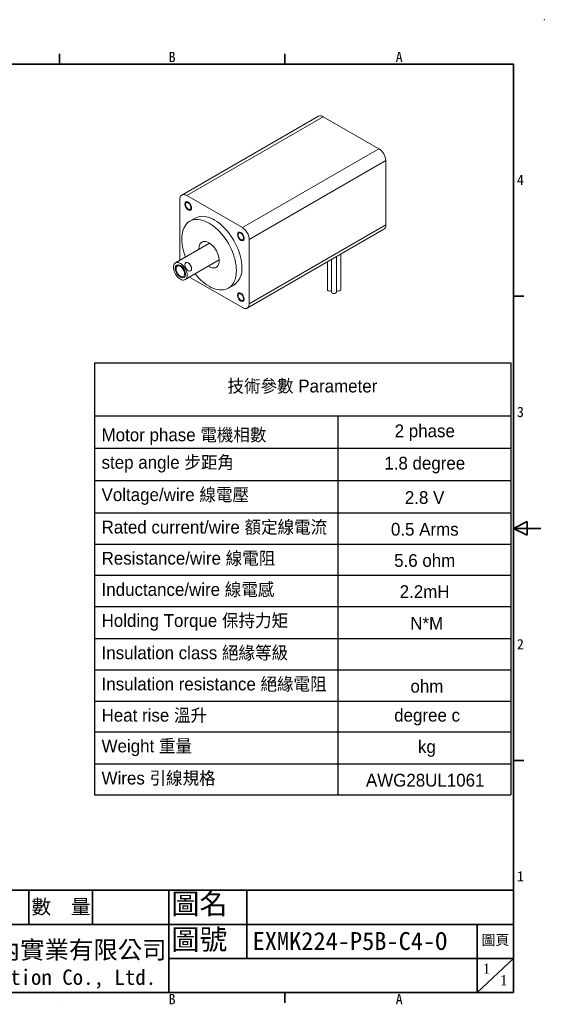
# Model space of a CAD drawing. Header units: millimetres. Extents: x 0 to 297, y 0 to 210.
# Tile 2 of 2: x 188 to 297, y 6 to 210. Entities that reach past the tile are written whole.
import ezdxf

# ---------------------------------------------------------------- set-up
doc = ezdxf.new("R2010")
doc.units = ezdxf.units.MM
doc.header["$PDSIZE"] = -1
doc.layers.get('0').update_dxf_attribs({"lineweight": 20})
doc.layers.add('11_TEXT', color=3, linetype='Continuous')
for name, color, linetype, lineweight in [('SLD-0_0', 4, 'Continuous', 9), ('圖框', 7, 'Continuous', 35), ('圖框文字', 3, 'Continuous', 9), ('標註文字', 3, 'Continuous', 9)]:
    doc.layers.add(name, color=color, linetype=linetype, lineweight=lineweight)
doc.styles.add('SLDTEXTSTYLE2', font='arial.ttf', dxfattribs={"width": 0.948, "bigfont": 'bigfont'})
doc.styles.add('SLDTEXTSTYLE3', font='arial.ttf', dxfattribs={"width": 0.948})
doc.styles.add('SLDTEXTSTYLE4', font='kaiu.ttf')
doc.styles.add('SLDTEXTSTYLE5', font='kaiu.ttf', dxfattribs={"bigfont": 'bigfont'})
doc.styles.add('SLDTEXTSTYLE6', font='times.ttf', dxfattribs={"width": 0.933})
doc.styles.add('SLDTEXTSTYLE8', font='txt')

# ---------------------------------------------------------------- blocks, each defined once
blk = doc.blocks.new('_T0_4')
at = {"layer": '11_TEXT'}
for p, q in [((0, 0), (86.23, 0)), ((0, 0), (0, -89.53)), ((86.23, 0), (86.23, -89.53)), ((0, -11), (86.23, -11)), ((50.43, -11), (50.43, -89.53)), ((0, -17.71), (86.23, -17.71)), ((0, -24.41), (86.23, -24.41)), ((0, -31.12), (86.23, -31.12)), ((0, -37.56), (86.23, -37.56)), ((0, -44.03), (86.23, -44.03)), ((0, -50.48), (86.23, -50.48)), ((0, -57.15), (86.23, -57.15)), ((0, -63.62), (86.23, -63.62)), ((0, -70.09), (86.23, -70.09)), ((0, -76.46), (86.23, -76.46)), ((0, -83.1), (86.23, -83.1)), ((0, -89.53), (86.23, -89.53))]:
    blk.add_line(p, q, dxfattribs=at)

msp = doc.modelspace()

# ---------------------------------------------------------------- linework, layer by layer
for p, q in [((250.2229, 190.0241), (221.9386, 173.696)), ((251.2228, 189.9251), (222.9385, 173.5969)), ((262.7487, 183.2714), (251.2228, 189.9251)), ((234.4644, 166.9432), (262.7487, 183.2714)), ((264.1629, 180.8219), (235.8786, 164.4937)), ((264.1629, 167.5123), (264.1629, 180.8219)), ((234.4644, 166.9432), (222.9385, 173.5969)), ((221.5243, 172.7803), (221.5243, 160.1483)), ((224.7018, 168.9106), (223.5704, 168.2574)), ((235.8786, 151.1841), (264.1629, 167.5123)), ((235.4643, 150.2684), (263.7486, 166.5966)), ((227.6883, 163.7066), (220.6305, 159.6322)), ((235.8786, 151.1841), (235.8786, 164.4937)), ((254.8341, 154.1002), (254.8341, 161.4504)), ((222.6303, 156.168), (229.6881, 160.2424)), ((252.0663, 159.8526), (252.0663, 154.1002)), ((252.9502, 160.3628), (252.9502, 153.59)), ((253.9502, 153.59), (253.9502, 160.9401)), ((223.5233, 156.6836), (234.4644, 150.3674)), ((231.5698, 154.4007), (232.7011, 155.0538))]:
    msp.add_line(p, q)
at = {"flags": 128}
for points in [[(222.9385, 173.5969), (222.7173, 173.7045), (222.5015, 173.7693), (222.2965, 173.7896), (222.1073, 173.7649), (221.9385, 173.6959), (221.7944, 173.5842), (221.6785, 173.4327), (221.5936, 173.245), (221.5417, 173.0257), (221.5243, 172.7803)], [(223.2567, 170.5962), (222.9861, 170.8145), (222.7567, 171.124), (222.6035, 171.4774), (222.5496, 171.8209), (222.6035, 172.1023), (222.7567, 172.2787), (222.9861, 172.3233), (223.2567, 172.2293), (223.5273, 172.0109), (223.7567, 171.7015), (223.91, 171.3481), (223.9639, 171.0045), (223.91, 170.7231), (223.7567, 170.5467), (223.5273, 170.5021), (223.2567, 170.5962)], [(223.8224, 171.0862), (223.8047, 171.2589), (223.7525, 171.4412), (223.6691, 171.6218), (223.5599, 171.7893), (223.4316, 171.9331), (223.2923, 172.0442), (223.1507, 172.1156), (223.0159, 172.1428), (222.8962, 172.1242), (222.7991, 172.0609), (222.7308, 171.9568), (222.6955, 171.8186), (222.6955, 171.6548), (222.7308, 171.4759), (222.7991, 171.293), (222.8962, 171.1176), (223.0159, 170.9607), (223.1507, 170.8322), (223.2923, 170.7403), (223.4316, 170.6905), (223.5599, 170.6862), (223.6691, 170.7275), (223.7525, 170.8119), (223.8047, 170.934), (223.8224, 171.0862)], [(234.3583, 158.7166), (234.3409, 159.2391), (234.2887, 159.7786), (234.202, 160.3317), (234.0815, 160.895), (233.9277, 161.4649), (233.7418, 162.0381), (233.5247, 162.6109), (233.278, 163.1798), (233.003, 163.7414), (232.7015, 164.2921), (232.3753, 164.8285), (232.0265, 165.3475), (231.6572, 165.8456), (231.2696, 166.32), (230.8663, 166.7676), (230.4495, 167.1857), (230.022, 167.5717), (229.5864, 167.9232), (229.1453, 168.2382), (228.7015, 168.5145), (228.2576, 168.7506), (227.8165, 168.9449), (227.3809, 169.0964), (226.9534, 169.2039), (226.5367, 169.267), (226.1333, 169.2851), (225.7458, 169.2582), (225.3765, 169.1864), (225.0276, 169.0703), (224.7018, 168.9106)], [(233.227, 158.0634), (233.2095, 158.586), (233.1573, 159.1255), (233.0707, 159.6786), (232.9501, 160.2419), (232.7963, 160.8118), (232.6104, 161.385), (232.3934, 161.9578), (232.1466, 162.5267), (231.8716, 163.0883), (231.5701, 163.639), (231.2439, 164.1754), (230.8951, 164.6943), (230.5258, 165.1925), (230.1383, 165.6668), (229.7349, 166.1144), (229.3182, 166.5325), (228.8907, 166.9185), (228.455, 167.2701), (228.0139, 167.585), (227.5701, 167.8614), (227.1263, 168.0975), (226.6852, 168.2918), (226.2495, 168.4432), (225.822, 168.5508), (225.4053, 168.6138), (225.0019, 168.632), (224.6144, 168.6051), (224.2451, 168.5333), (223.8963, 168.4171), (223.5701, 168.2573), (223.2686, 168.0547), (222.9936, 167.8106), (222.7468, 167.5266), (222.5298, 167.2044), (222.3438, 166.8459), (222.1901, 166.4535), (222.0695, 166.0294), (221.9829, 165.5764), (221.9307, 165.0971), (221.9132, 164.5947), (221.9307, 164.0721), (221.9829, 163.5326), (222.0695, 162.9795), (222.1901, 162.4163), (222.3438, 161.8463), (222.5298, 161.2731), (222.6969, 160.8251)], [(234.1462, 164.3098), (233.8756, 164.5282), (233.6462, 164.8376), (233.4929, 165.191), (233.4391, 165.5346), (233.4929, 165.816), (233.6462, 165.9924), (233.8756, 166.037), (234.1462, 165.9429), (234.4168, 165.7245), (234.6462, 165.4151), (234.7995, 165.0617), (234.8533, 164.7182), (234.7995, 164.4368), (234.6462, 164.2604), (234.4168, 164.2158), (234.1462, 164.3098)], [(234.7119, 164.7998), (234.6941, 164.9725), (234.6419, 165.1549), (234.5586, 165.3355), (234.4493, 165.5029), (234.321, 165.6467), (234.1817, 165.7578), (234.0402, 165.8292), (233.9053, 165.8565), (233.7856, 165.8379), (233.6885, 165.7745), (233.6202, 165.6705), (233.585, 165.5322), (233.585, 165.3685), (233.6202, 165.1895), (233.6885, 165.0066), (233.7856, 164.8312), (233.9053, 164.6744), (234.0402, 164.5459), (234.1817, 164.4539), (234.321, 164.4042), (234.4493, 164.3999), (234.5586, 164.4412), (234.6419, 164.5255), (234.6941, 164.6476), (234.7119, 164.7998)], [(229.6914, 160.1044), (229.674, 160.4277), (229.622, 160.7659), (229.5364, 161.1132), (229.4184, 161.4641), (229.2702, 161.8128), (229.0939, 162.1535), (228.8927, 162.4807), (228.6698, 162.789), (228.4288, 163.0733), (228.1737, 163.329), (227.9087, 163.5518), (227.6381, 163.7382), (227.3664, 163.885), (227.0981, 163.9898), (226.8375, 164.0509), (226.5889, 164.0673), (226.3565, 164.0388), (226.1439, 163.9658), (225.9548, 163.8494), (225.7922, 163.6917), (225.6589, 163.4952), (225.5568, 163.2632), (225.4879, 162.9994), (225.4531, 162.7081), (225.4521, 162.4157)], [(223.0446, 157.0837), (223.0272, 157.3493), (222.9754, 157.6283), (222.8905, 157.9141), (222.7745, 158.1996), (222.6304, 158.4776), (222.4617, 158.7415), (222.2724, 158.9846), (222.0674, 159.201), (221.8516, 159.3854), (221.6304, 159.5332), (221.4092, 159.6408), (221.1934, 159.7056), (220.9884, 159.7259), (220.7991, 159.7012), (220.6304, 159.6322), (220.4863, 159.5205), (220.3703, 159.369), (220.2854, 159.1812), (220.2336, 158.962), (220.2162, 158.7166), (220.2336, 158.451), (220.2854, 158.1719), (220.3703, 157.8862), (220.4863, 157.6007), (220.6304, 157.3227), (220.7991, 157.0588), (220.9884, 156.8157), (221.1934, 156.5993), (221.4092, 156.4149), (221.6304, 156.2671), (221.8516, 156.1595), (222.0674, 156.0947), (222.2724, 156.0744), (222.4617, 156.0991), (222.6304, 156.1681), (222.7745, 156.2798), (222.8905, 156.4313), (222.9754, 156.619), (223.0272, 156.8383), (223.0446, 157.0837)], [(221.6304, 156.6753), (221.2245, 157.0029), (220.8804, 157.467), (220.6505, 157.9971), (220.5697, 158.5124), (220.6505, 158.9346), (220.8804, 159.1992), (221.2245, 159.266), (221.6304, 159.125), (222.0363, 158.7974), (222.3804, 158.3332), (222.6103, 157.8032), (222.6911, 157.2878), (222.6103, 156.8657), (222.3804, 156.6011), (222.0363, 156.5342), (221.6304, 156.6753)], [(223.2567, 158.0214), (222.9861, 158.2398), (222.7567, 158.5493), (222.6035, 158.9026), (222.5496, 159.2462), (222.6035, 159.5276), (222.7567, 159.704), (222.9861, 159.7486), (223.2567, 159.6545), (223.5273, 159.4362), (223.7567, 159.1267), (223.91, 158.7733), (223.9639, 158.4298), (223.91, 158.1484), (223.7567, 157.972), (223.5273, 157.9274), (223.2567, 158.0214)], [(227.4519, 158.9515), (227.6381, 158.8414), (227.9087, 158.7154), (228.1737, 158.6322), (228.4288, 158.5934), (228.6698, 158.5995), (228.8927, 158.6503), (229.0939, 158.7452), (229.2702, 158.8825), (229.4184, 159.06), (229.5364, 159.2747), (229.622, 159.5231), (229.674, 159.8012), (229.6914, 160.1044)], [(222.5143, 157.3899), (222.4962, 157.6058), (222.4427, 157.8337), (222.3559, 158.0644), (222.2394, 158.2884), (222.0979, 158.4964), (221.9374, 158.6801), (221.7642, 158.8318), (221.5856, 158.9454), (221.4089, 159.0161), (221.2411, 159.0412), (221.0894, 159.0196), (220.9597, 158.9521), (220.8576, 158.8416), (220.7871, 158.6925), (220.7511, 158.511), (220.7511, 158.3045), (220.7871, 158.0814), (220.8576, 157.8509), (220.9597, 157.6225), (221.0894, 157.4053), (221.2411, 157.2085), (221.4089, 157.0399), (221.5856, 156.9066), (221.7642, 156.814), (221.9374, 156.7658), (222.0979, 156.764), (222.2394, 156.8088), (222.3559, 156.8983), (222.4427, 157.0287), (222.4962, 157.1949), (222.5143, 157.3899)], [(224.6967, 157.361), (225.0019, 156.9913), (225.4053, 156.5437), (225.822, 156.1256), (226.2495, 155.7396), (226.6852, 155.388), (227.1263, 155.0731), (227.5701, 154.7967), (228.0139, 154.5606), (228.455, 154.3663), (228.8907, 154.2149), (229.3182, 154.1073), (229.7349, 154.0443), (230.1383, 154.0261), (230.5258, 154.053), (230.8951, 154.1248), (231.2439, 154.241), (231.5701, 154.4009), (231.8716, 154.6034), (232.1466, 154.8475), (232.3934, 155.1315), (232.6104, 155.4537), (232.7963, 155.8122), (232.9501, 156.2047), (233.0707, 156.6287), (233.1573, 157.0817), (233.2095, 157.561), (233.227, 158.0634)], [(234.1462, 151.7351), (233.8756, 151.9535), (233.6462, 152.2629), (233.4929, 152.6163), (233.4391, 152.9599), (233.4929, 153.2413), (233.6462, 153.4177), (233.8756, 153.4622), (234.1462, 153.3682), (234.4168, 153.1498), (234.6462, 152.8404), (234.7995, 152.487), (234.8533, 152.1434), (234.7995, 151.862), (234.6462, 151.6856), (234.4168, 151.641), (234.1462, 151.7351)], [(234.7119, 152.2251), (234.6941, 152.3978), (234.6419, 152.5802), (234.5586, 152.7608), (234.4493, 152.9282), (234.321, 153.072), (234.1817, 153.1831), (234.0402, 153.2545), (233.9053, 153.2818), (233.7856, 153.2631), (233.6885, 153.1998), (233.6202, 153.0958), (233.585, 152.9575), (233.585, 152.7938), (233.6202, 152.6148), (233.6885, 152.4319), (233.7856, 152.2565), (233.9053, 152.0996), (234.0402, 151.9712), (234.1817, 151.8792), (234.321, 151.8295), (234.4493, 151.8251), (234.5586, 151.8664), (234.6419, 151.9508), (234.6941, 152.0729), (234.7119, 152.2251)], [(252.9502, 153.9153), (252.8895, 153.88), (252.7481, 153.8313), (252.587, 153.8118), (252.4237, 153.8236), (252.2758, 153.8653), (252.1594, 153.9325), (252.0871, 154.0179), (252.0663, 154.1002)], [(253.9502, 153.59), (253.9498, 153.5781), (253.916, 153.4851), (253.8317, 153.4034), (253.7061, 153.342), (253.5528, 153.3075), (253.3884, 153.3036), (253.2306, 153.3307), (253.0967, 153.3859)], [(254.8341, 154.1002), (254.8234, 154.041), (254.7636, 153.9525), (254.6572, 153.88), (254.5158, 153.8313), (254.3548, 153.8118), (254.1914, 153.8236), (254.0436, 153.8653), (253.9502, 153.9153)], [(234.4644, 150.3674), (234.6856, 150.2598), (234.9014, 150.1951), (235.1064, 150.1748), (235.2956, 150.1994), (235.4644, 150.2685), (235.6085, 150.3801), (235.7245, 150.5317), (235.8094, 150.7194), (235.8612, 150.9387), (235.8786, 151.1841)]]:
    msp.add_lwpolyline(points, dxfattribs=at)
for centre, radius, start, end in [((250.6352, 189.0898), 1.0212, 54.875, 113.814536), ((261.1143, 180.6948), 3.0512, 2.386897, 57.613103), ((263.1843, 167.4034), 0.9846, 304.966414, 6.345762), ((232.8301, 164.3666), 3.0512, 2.386897, 57.613103), ((230.3422, 158.3273), 4.0349, 305.776514, 5.53566), ((253.19, 153.6075), 0.2404, 184.168784, 247.151478)]:
    msp.add_arc(centre, radius, start, end)
at = {"layer": 'SLD-0_0'}
msp.add_point((296.9899, 210.0143), dxfattribs=at)
at = {"layer": '圖框'}
for p, q in [((196.579, 202.9431), (196.579, 200.8217)), ((243.2489, 202.9431), (243.2489, 200.8217)), ((290.6258, 200.8217), (7.7783, 200.8217)), ((290.6258, 8.4854), (290.6258, 200.8217)), ((292.7472, 152.7377), (290.6258, 152.7377)), ((293.4543, 106.0678), (290.6258, 104.6536)), ((293.4543, 106.0678), (293.4543, 103.2393)), ((290.6258, 104.6536), (296.2828, 104.6536)), ((290.6258, 104.6536), (293.4543, 103.2393)), ((292.7472, 56.5695), (290.6258, 56.5695)), ((290.6258, 29.699), (7.7783, 29.699)), ((190.2171, 29.699), (190.2171, 22.6278)), ((203.4008, 29.699), (203.4008, 22.6278)), ((219.2068, 8.4854), (219.2068, 29.699)), ((235.4127, 22.6278), (235.4127, 29.699)), ((290.6258, 22.6278), (83.1869, 22.6278)), ((235.4127, 15.5566), (235.4127, 22.6278)), ((283.1196, 22.6278), (283.1196, 8.4854)), ((219.2068, 15.5566), (290.6258, 15.5566)), ((283.1196, 8.4854), (290.6258, 15.5566)), ((290.6258, 8.4854), (7.7783, 8.4854)), ((243.2489, 8.4854), (243.2489, 6.3641)), ((196.6042, 6.3628), (196.579, 6.3641))]:
    msp.add_line(p, q, dxfattribs=at)

# ---------------------------------------------------------------- block references
msp.add_blockref('_T0_4', (203.8133, 138.9683))

# ---------------------------------------------------------------- texts
at = {"layer": 'SLD-0_0'}
for s, insert, char_height, attachment_point, style in [('技術參數 Parameter', (246.9022, 135.4512), 2.645833, 2, 'SLDTEXTSTYLE2'), ('Motor phase 電機相數', (205.3133, 125.3493), 2.645833, 1, 'SLDTEXTSTYLE2'), ('2 phase', (272.2406, 126.1743), 2.64583, 2, 'SLDTEXTSTYLE3'), ('step angle 步距角', (205.3133, 119.6528), 2.645833, 1, 'SLDTEXTSTYLE2'), ('1.8 degree', (272.2345, 119.4853), 2.64583, 2, 'SLDTEXTSTYLE3'), ('Voltage/wire 線電壓', (205.3133, 112.9564), 2.645833, 1, 'SLDTEXTSTYLE2'), ('2.8 V', (272.2054, 112.3639), 2.64583, 2, 'SLDTEXTSTYLE3'), ('Rated current/wire 額定線電流', (205.3133, 106.2321), 2.645833, 1, 'SLDTEXTSTYLE2'), ('0.5 Arms', (272.2421, 105.7859), 2.64583, 2, 'SLDTEXTSTYLE3'), ('Resistance/wire 線電阻', (205.3133, 99.7871), 2.645833, 1, 'SLDTEXTSTYLE2'), ('5.6 ohm', (272.2253, 99.3284), 2.64583, 2, 'SLDTEXTSTYLE3'), ('Inductance/wire 線電感', (205.3133, 93.3171), 2.645833, 1, 'SLDTEXTSTYLE2'), ('2.2mH', (272.2023, 92.8709), 2.64583, 2, 'SLDTEXTSTYLE3'), ('Holding Torque 保持力矩', (205.3133, 86.8847), 2.645833, 1, 'SLDTEXTSTYLE2'), (' N*M', (272.1533, 86.3147), 2.64583, 2, 'SLDTEXTSTYLE3'), ('Insulation class 絕緣等級', (205.3133, 80.2045), 2.645833, 1, 'SLDTEXTSTYLE2'), ('Insulation resistance 絕緣電阻', (205.3133, 73.7343), 2.645833, 1, 'SLDTEXTSTYLE2'), (' ohm', (272.1947, 73.2756), 2.64583, 2, 'SLDTEXTSTYLE3'), ('Heat rise 溫升', (205.3133, 67.2644), 2.645833, 1, 'SLDTEXTSTYLE2'), (' degree c', (272.2376, 67.2719), 2.64583, 2, 'SLDTEXTSTYLE3'), ('Weight 重量', (205.3133, 60.9048), 2.64583, 1, 'SLDTEXTSTYLE2'), (' kg', (272.1916, 60.7648), 2.64583, 2, 'SLDTEXTSTYLE3'), ('Wires 引線規格', (205.3133, 54.2491), 2.64583, 1, 'SLDTEXTSTYLE2'), ('AWG28UL1061', (272.3248, 53.8129), 2.645833, 2, 'SLDTEXTSTYLE3')]:
    msp.add_mtext(s, dxfattribs=dict(at, insert=insert, char_height=char_height, attachment_point=attachment_point, style=style))
at = {"layer": '圖框文字', "attachment_point": 2}
for s, insert, char_height, style in [('B', (219.9139, 203.3554), 2.1214, 'SLDTEXTSTYLE4'), ('A', (266.9373, 203.3554), 2.1214, 'SLDTEXTSTYLE4'), ('4', (292.0401, 177.8991), 2.1214, 'SLDTEXTSTYLE4'), ('3', (292.0401, 129.8267), 2.1214, 'SLDTEXTSTYLE4'), ('2', (292.0401, 81.7309), 2.1214, 'SLDTEXTSTYLE4'), ('1', (292.0401, 33.6468), 2.1214, 'SLDTEXTSTYLE4'), ('圖名', (225.5709, 29.0045), 4.24271, 'SLDTEXTSTYLE5'), ('數  量', (196.9068, 27.7615), 3, 'SLDTEXTSTYLE5'), ('圖號', (225.5709, 21.6237), 4.24271, 'SLDTEXTSTYLE5'), ('圖頁', (286.863, 20.4555), 2.11667, 'SLDTEXTSTYLE5'), ('大內實業有限公司', (198.5544, 19.2059), 3.70417, 'SLDTEXTSTYLE5'), ('1', (285.0191, 14.5089), 2.1167, 'SLDTEXTSTYLE6'), ('Extion Co., Ltd.', (199.3301, 13.274), 3.175, 'SLDTEXTSTYLE8'), ('1', (288.5835, 12.1217), 2.1167, 'SLDTEXTSTYLE6'), ('B', (219.9139, 8.1906), 2.1214, 'SLDTEXTSTYLE4'), ('A', (266.9373, 8.1906), 2.1214, 'SLDTEXTSTYLE4')]:
    msp.add_mtext(s, dxfattribs=dict(at, insert=insert, char_height=char_height, style=style))
at = {"layer": '標註文字', "insert": (256.7477, 21.025), "char_height": 3.704167, "attachment_point": 2, "style": 'SLDTEXTSTYLE4'}
msp.add_mtext('EXMK224-P5B-C4-O', dxfattribs=at)

doc.saveas('drawing.dxf')
